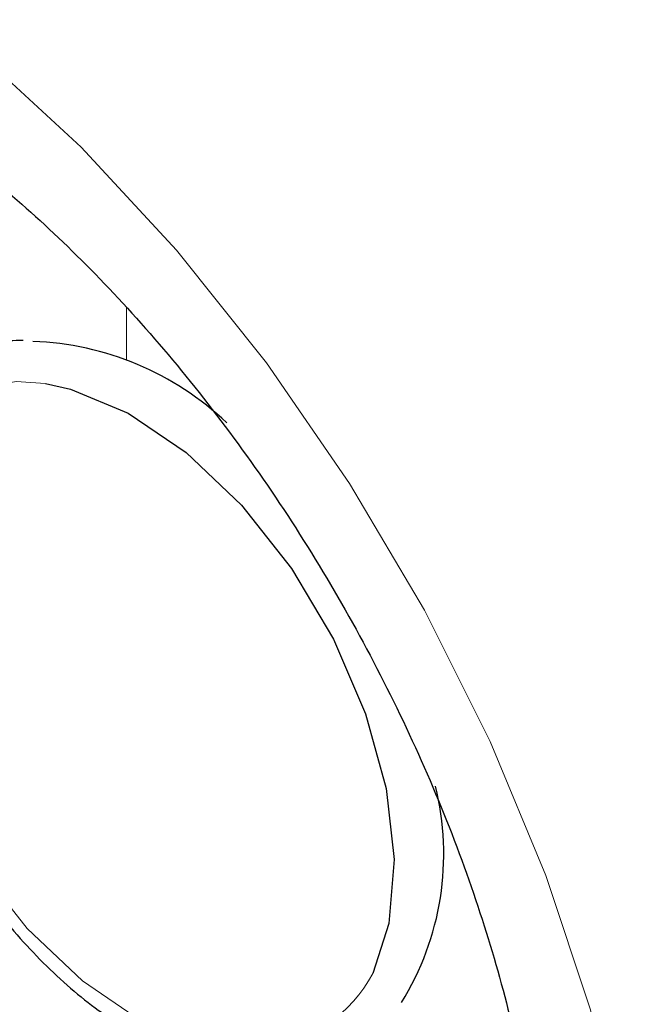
# Paper-space layout 'Blatt2' of a CAD drawing. Header units: millimetres. Extents: x 5 to 418, y 2 to 292.
# Tile 9 of 112: x 125.94 to 128.02, y 126.78 to 130.05. Entities that reach past the tile are written whole.
import ezdxf

# ---------------------------------------------------------------- set-up
doc = ezdxf.new("R2010")
doc.units = ezdxf.units.MM

psp = doc.layouts.new('Blatt2')

# ---------------------------------------------------------------- linework, layer by layer
at = {"color": 7, "linetype": 'Continuous', "lineweight": 18}
psp.add_line((126.2976, 129.0963), (126.2976, 128.9224), dxfattribs=at)
at = {"color": 7, "linetype": 'Continuous', "lineweight": 18, "flags": 128}
for points in [[(125.8152, 129.9337), (126.1467, 129.6286), (126.4641, 129.2868), (126.7627, 128.913), (127.0383, 128.5127), (127.2869, 128.0916), (127.505, 127.6557), (127.6893, 127.2115), (127.8374, 126.7651), (127.9469, 126.3231), (128.0165, 125.8918)], [(126.3443, 126.7307), (126.1519, 126.8614), (125.9682, 127.036), (125.8023, 127.2459), (125.6625, 127.4804), (125.5559, 127.7279), (125.4877, 127.9759), (125.4615, 128.2119), (125.4785, 128.4242), (125.5379, 128.6021), (125.6367, 128.7367), (125.77, 128.8212), (125.931, 128.8514), (126.0284, 128.8441)]]:
    psp.add_lwpolyline(points, dxfattribs=at)
at = {"color": 7, "linetype": 'Continuous', "lineweight": 25, "flags": 128}
psp.add_lwpolyline([(126.0284, 128.8441), (126.1116, 128.8257), (126.3029, 128.7455), (126.4953, 128.6149), (126.679, 128.4402), (126.845, 128.2303), (126.9847, 127.9958), (127.0913, 127.7483), (127.1595, 127.5004), (127.1857, 127.2643), (127.1687, 127.052), (127.1151, 126.886)], dxfattribs=at)
at = {"color": 7, "linetype": 'Continuous', "lineweight": 25}
for centre, radius, start, end in [((125.9525, 128.0007), 0.9838, 46.4276, 87.986), ((126.4163, 127.2825), 0.9345, 328.1635, 13.9668)]:
    psp.add_arc(centre, radius, start, end, dxfattribs=at)
at = {"color": 7, "linetype": 'Continuous', "lineweight": 18}
psp.add_arc((126.6642, 127.1332), 0.5142, 231.5151, 331.2669, dxfattribs=at)
at = {"color": 7, "linetype": 'Continuous', "lineweight": 25}
for points, knots in [([(124.6406, 130.0308), (124.6487, 130.0351), (124.6635, 130.0429), (124.7295, 130.0529), (124.8322, 130.0496), (124.9764, 130.022), (125.1583, 129.9599), (125.3649, 129.8614), (125.5904, 129.7241), (125.8286, 129.5475), (126.0732, 129.3326), (126.3178, 129.0819), (126.5561, 128.7991), (126.7823, 128.4894), (126.9909, 128.1585), (127.1773, 127.8132), (127.3375, 127.461), (127.4687, 127.1094), (127.5685, 126.7669), (127.6292, 126.4822), (127.6506, 126.3191), (127.6587, 126.2581)], [0, 0, 0, 0, 0.065388, 0.12008, 0.170828, 0.224425, 0.275802, 0.326755, 0.377931, 0.429693, 0.482168, 0.53533, 0.589074, 0.643258, 0.697725, 0.752313, 0.806833, 0.861093, 0.914932, 0.968206, 1, 1, 1, 1]), ([(125.9546, 128.9868), (125.9243, 128.9867), (125.8349, 128.9861), (125.7052, 128.9294), (125.5769, 128.8249), (125.4837, 128.6795), (125.4258, 128.5015), (125.4049, 128.294), (125.4222, 128.0644), (125.4775, 127.8226), (125.568, 127.5786), (125.6899, 127.3421), (125.8385, 127.1221), (126.0081, 126.9279), (126.1843, 126.7709), (126.3039, 126.698), (126.3595, 126.6641)], [0, 0, 0, 0, 0.037901, 0.111761, 0.183666, 0.255268, 0.328296, 0.403168, 0.479003, 0.554948, 0.63076, 0.706474, 0.782186, 0.85799, 0.933992, 1, 1, 1, 1])]:
    psp.add_open_spline(points, degree=3, knots=knots, dxfattribs=at)

doc.saveas('drawing.dxf')
